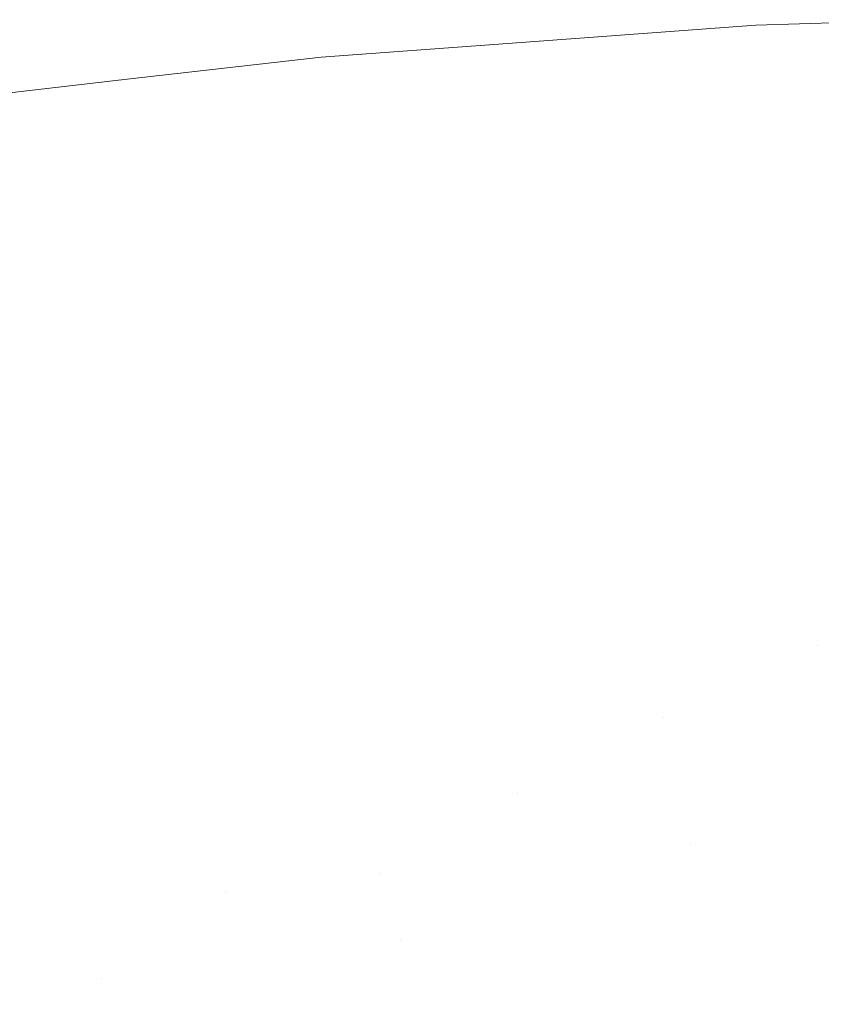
# Model space of a CAD drawing. Header units: centimetres. Extents: x -44.1 to 45.2, y 4.2 to 6.
# Tile 101 of 256: x -43.9529 to -43.932, y 5.9743 to 6. Entities that reach past the tile are written whole.
import ezdxf

# ---------------------------------------------------------------- set-up
doc = ezdxf.new("R2010")
doc.units = ezdxf.units.CM
doc.header["$LTSCALE"] = 2.54
doc.layers.add('Lucido design-1', color=7, linetype='Continuous')

# ---------------------------------------------------------------- blocks, each defined once
blk = doc.blocks.new('Gruppo-4-1')
at = {"color": 7, "linetype": 'Continuous', "lineweight": 9}
for points, invisible_edges in [([(-43.934637, 5.999579, -2276.315926), (-43.929436, 5.999822, -2276.315926), (-43.929451, 5.999968, -2276.319046), (-43.93466, 5.999725, -2276.319046)], 15), ([(-43.933738, 5.999824, -2276.32217), (-43.93466, 5.999725, -2276.319046), (-43.929451, 5.999968, -2276.319046)], 11), ([(-43.929451, 5.999968, -2276.925294), (-43.93466, 5.999725, -2276.925294), (-43.933738, 5.999824, -2276.92217)], 11), ([(-43.93466, 5.999725, -2276.925294), (-43.929451, 5.999968, -2276.925294), (-43.929436, 5.999822, -2276.928414), (-43.934637, 5.999579, -2276.928414)], 15), ([(-43.929451, 5.999968, -2276.319046), (-43.929455, 5.999961, -2276.32217), (-43.933738, 5.999824, -2276.32217)], 9), ([(-43.933738, 5.999824, -2276.92217), (-43.929455, 5.999961, -2276.92217), (-43.929451, 5.999968, -2276.925294)], 10), ([(-43.929455, 5.999961, -2276.92217), (-43.933738, 5.999824, -2276.92217), (-43.933738, 5.999824, -2276.32217), (-43.929455, 5.999961, -2276.32217)], 10), ([(-43.93466, 5.999725, -2276.319046), (-43.933738, 5.999824, -2276.32217), (-43.939852, 5.999376, -2276.32217)], 9), ([(-43.939852, 5.999376, -2276.32217), (-43.933738, 5.999824, -2276.32217), (-43.933738, 5.999824, -2276.92217), (-43.939852, 5.999376, -2276.92217)], 10), ([(-43.939852, 5.999376, -2276.92217), (-43.933738, 5.999824, -2276.92217), (-43.93466, 5.999725, -2276.925294)], 10), ([(-43.939852, 5.999376, -2276.32217), (-43.939846, 5.999385, -2276.319046), (-43.93466, 5.999725, -2276.319046)], 11), ([(-43.93466, 5.999725, -2276.925294), (-43.939846, 5.999385, -2276.925294), (-43.939852, 5.999376, -2276.92217)], 11), ([(-43.93466, 5.999725, -2276.319046), (-43.939846, 5.999385, -2276.319046), (-43.939816, 5.99924, -2276.315926), (-43.934637, 5.999579, -2276.315926)], 15), ([(-43.934637, 5.999579, -2276.928414), (-43.939816, 5.99924, -2276.928414), (-43.939846, 5.999385, -2276.925294), (-43.93466, 5.999725, -2276.925294)], 15), ([(-43.934599, 5.999337, -2276.312816), (-43.92941, 5.999579, -2276.312816), (-43.929436, 5.999822, -2276.315926), (-43.934637, 5.999579, -2276.315926)], 15), ([(-43.934637, 5.999579, -2276.928414), (-43.929436, 5.999822, -2276.928414), (-43.92941, 5.999579, -2276.931524), (-43.934599, 5.999337, -2276.931524)], 15), ([(-43.934637, 5.999579, -2276.315926), (-43.939816, 5.99924, -2276.315926), (-43.939765, 5.998999, -2276.312816), (-43.934599, 5.999337, -2276.312816)], 15), ([(-43.934599, 5.999337, -2276.931524), (-43.939765, 5.998999, -2276.931524), (-43.939816, 5.99924, -2276.928414), (-43.934637, 5.999579, -2276.928414)], 15), ([(-43.934546, 5.998999, -2276.309719), (-43.929375, 5.99924, -2276.309719), (-43.92941, 5.999579, -2276.312816), (-43.934599, 5.999337, -2276.312816)], 15), ([(-43.934599, 5.999337, -2276.931524), (-43.92941, 5.999579, -2276.931524), (-43.929375, 5.99924, -2276.934621), (-43.934546, 5.998999, -2276.934621)], 15), ([(-43.939852, 5.999376, -2276.32217), (-43.945076, 5.998993, -2276.32217), (-43.945002, 5.99895, -2276.319046)], 10), ([(-43.939852, 5.999376, -2276.92217), (-43.945076, 5.998993, -2276.92217), (-43.945076, 5.998993, -2276.32217), (-43.939852, 5.999376, -2276.32217)], 10), ([(-43.945002, 5.99895, -2276.925294), (-43.945076, 5.998993, -2276.92217), (-43.939852, 5.999376, -2276.92217)], 9), ([(-43.944964, 5.998806, -2276.315926), (-43.939816, 5.99924, -2276.315926), (-43.939846, 5.999385, -2276.319046), (-43.945002, 5.99895, -2276.319046)], 15), ([(-43.945002, 5.99895, -2276.319046), (-43.939846, 5.999385, -2276.319046), (-43.939852, 5.999376, -2276.32217)], 11), ([(-43.939852, 5.999376, -2276.92217), (-43.939846, 5.999385, -2276.925294), (-43.945002, 5.99895, -2276.925294)], 11), ([(-43.945002, 5.99895, -2276.925294), (-43.939846, 5.999385, -2276.925294), (-43.939816, 5.99924, -2276.928414), (-43.944964, 5.998806, -2276.928414)], 15), ([(-43.944901, 5.998566, -2276.312816), (-43.939765, 5.998999, -2276.312816), (-43.939816, 5.99924, -2276.315926), (-43.944964, 5.998806, -2276.315926)], 15), ([(-43.944964, 5.998806, -2276.928414), (-43.939816, 5.99924, -2276.928414), (-43.939765, 5.998999, -2276.931524), (-43.944901, 5.998566, -2276.931524)], 15), ([(-43.934599, 5.999337, -2276.312816), (-43.939765, 5.998999, -2276.312816), (-43.939694, 5.998662, -2276.309719), (-43.934546, 5.998999, -2276.309719)], 15), ([(-43.934546, 5.998999, -2276.934621), (-43.939694, 5.998662, -2276.934621), (-43.939765, 5.998999, -2276.931524), (-43.934599, 5.999337, -2276.931524)], 15), ([(-43.934478, 5.998566, -2276.30664), (-43.929329, 5.998806, -2276.30664), (-43.929375, 5.99924, -2276.309719), (-43.934546, 5.998999, -2276.309719)], 15), ([(-43.934546, 5.998999, -2276.934621), (-43.929375, 5.99924, -2276.934621), (-43.929329, 5.998806, -2276.9377), (-43.934478, 5.998566, -2276.9377)], 15), ([(-43.945076, 5.998993, -2276.32217), (-43.950129, 5.998413, -2276.32217), (-43.95012, 5.998422, -2276.319046)], 10), ([(-43.950129, 5.998413, -2276.32217), (-43.945076, 5.998993, -2276.32217), (-43.945076, 5.998993, -2276.92217), (-43.950129, 5.998413, -2276.92217)], 10), ([(-43.95012, 5.998422, -2276.925294), (-43.950129, 5.998413, -2276.92217), (-43.945076, 5.998993, -2276.92217)], 9), ([(-43.95012, 5.998422, -2276.319046), (-43.945002, 5.99895, -2276.319046), (-43.945076, 5.998993, -2276.32217)], 11), ([(-43.945076, 5.998993, -2276.92217), (-43.945002, 5.99895, -2276.925294), (-43.95012, 5.998422, -2276.925294)], 11), ([(-43.945002, 5.99895, -2276.319046), (-43.95012, 5.998422, -2276.319046), (-43.950075, 5.998278, -2276.315926), (-43.944964, 5.998806, -2276.315926)], 15), ([(-43.944964, 5.998806, -2276.928414), (-43.950075, 5.998278, -2276.928414), (-43.95012, 5.998422, -2276.925294), (-43.945002, 5.99895, -2276.925294)], 15), ([(-43.944812, 5.99823, -2276.309719), (-43.939694, 5.998662, -2276.309719), (-43.939765, 5.998999, -2276.312816), (-43.944901, 5.998566, -2276.312816)], 15), ([(-43.944901, 5.998566, -2276.931524), (-43.939765, 5.998999, -2276.931524), (-43.939694, 5.998662, -2276.934621), (-43.944812, 5.99823, -2276.934621)], 15), ([(-43.934546, 5.998999, -2276.309719), (-43.939694, 5.998662, -2276.309719), (-43.939603, 5.99823, -2276.30664), (-43.934478, 5.998566, -2276.30664)], 15), ([(-43.934478, 5.998566, -2276.9377), (-43.939603, 5.99823, -2276.9377), (-43.939694, 5.998662, -2276.934621), (-43.934546, 5.998999, -2276.934621)], 15), ([(-43.944964, 5.998806, -2276.315926), (-43.950075, 5.998278, -2276.315926), (-43.949999, 5.998039, -2276.312816), (-43.944901, 5.998566, -2276.312816)], 15), ([(-43.944901, 5.998566, -2276.931524), (-43.949999, 5.998039, -2276.931524), (-43.950075, 5.998278, -2276.928414), (-43.944964, 5.998806, -2276.928414)], 15), ([(-43.944699, 5.9978, -2276.30664), (-43.939603, 5.99823, -2276.30664), (-43.939694, 5.998662, -2276.309719), (-43.944812, 5.99823, -2276.309719)], 15), ([(-43.944812, 5.99823, -2276.934621), (-43.939694, 5.998662, -2276.934621), (-43.939603, 5.99823, -2276.9377), (-43.944699, 5.9978, -2276.9377)], 15), ([(-43.934395, 5.998039, -2276.303583), (-43.929274, 5.998278, -2276.303583), (-43.929329, 5.998806, -2276.30664), (-43.934478, 5.998566, -2276.30664)], 15), ([(-43.934478, 5.998566, -2276.9377), (-43.929329, 5.998806, -2276.9377), (-43.929274, 5.998278, -2276.940757), (-43.934395, 5.998039, -2276.940757)], 15), ([(-43.950129, 5.998413, -2276.32217), (-43.956107, 5.997728, -2276.32217), (-43.955194, 5.9978, -2276.319046)], 10), ([(-43.950129, 5.998413, -2276.92217), (-43.956107, 5.997728, -2276.92217), (-43.956107, 5.997728, -2276.32217), (-43.950129, 5.998413, -2276.32217)], 10), ([(-43.955194, 5.9978, -2276.925294), (-43.956107, 5.997728, -2276.92217), (-43.950129, 5.998413, -2276.92217)], 9), ([(-43.955141, 5.997657, -2276.315926), (-43.950075, 5.998278, -2276.315926), (-43.95012, 5.998422, -2276.319046), (-43.955194, 5.9978, -2276.319046)], 15), ([(-43.955194, 5.9978, -2276.319046), (-43.95012, 5.998422, -2276.319046), (-43.950129, 5.998413, -2276.32217)], 11), ([(-43.950129, 5.998413, -2276.92217), (-43.95012, 5.998422, -2276.925294), (-43.955194, 5.9978, -2276.925294)], 11), ([(-43.955194, 5.9978, -2276.925294), (-43.95012, 5.998422, -2276.925294), (-43.950075, 5.998278, -2276.928414), (-43.955141, 5.997657, -2276.928414)], 15), ([(-43.944901, 5.998566, -2276.312816), (-43.949999, 5.998039, -2276.312816), (-43.949893, 5.997705, -2276.309719), (-43.944812, 5.99823, -2276.309719)], 15), ([(-43.944812, 5.99823, -2276.934621), (-43.949893, 5.997705, -2276.934621), (-43.949999, 5.998039, -2276.931524), (-43.944901, 5.998566, -2276.931524)], 15), ([(-43.934478, 5.998566, -2276.30664), (-43.939603, 5.99823, -2276.30664), (-43.939493, 5.997705, -2276.303583), (-43.934395, 5.998039, -2276.303583)], 15), ([(-43.934395, 5.998039, -2276.940757), (-43.939493, 5.997705, -2276.940757), (-43.939603, 5.99823, -2276.9377), (-43.934478, 5.998566, -2276.9377)], 15), ([(-43.955053, 5.99742, -2276.312816), (-43.949999, 5.998039, -2276.312816), (-43.950075, 5.998278, -2276.315926), (-43.955141, 5.997657, -2276.315926)], 15), ([(-43.955141, 5.997657, -2276.928414), (-43.950075, 5.998278, -2276.928414), (-43.949999, 5.998039, -2276.931524), (-43.955053, 5.99742, -2276.931524)], 15), ([(-43.944812, 5.99823, -2276.309719), (-43.949893, 5.997705, -2276.309719), (-43.949758, 5.997277, -2276.30664), (-43.944699, 5.9978, -2276.30664)], 15), ([(-43.944699, 5.9978, -2276.9377), (-43.949758, 5.997277, -2276.9377), (-43.949893, 5.997705, -2276.934621), (-43.944812, 5.99823, -2276.934621)], 15), ([(-43.944561, 5.997277, -2276.303583), (-43.939493, 5.997705, -2276.303583), (-43.939603, 5.99823, -2276.30664), (-43.944699, 5.9978, -2276.30664)], 15), ([(-43.944699, 5.9978, -2276.9377), (-43.939603, 5.99823, -2276.9377), (-43.939493, 5.997705, -2276.940757), (-43.944561, 5.997277, -2276.940757)], 15), ([(-43.934297, 5.99742, -2276.300554), (-43.929209, 5.997657, -2276.300554), (-43.929274, 5.998278, -2276.303583), (-43.934395, 5.998039, -2276.303583)], 15), ([(-43.934395, 5.998039, -2276.940757), (-43.929274, 5.998278, -2276.940757), (-43.929209, 5.997657, -2276.943786), (-43.934297, 5.99742, -2276.943786)], 15), ([(-43.95493, 5.997088, -2276.309719), (-43.949893, 5.997705, -2276.309719), (-43.949999, 5.998039, -2276.312816), (-43.955053, 5.99742, -2276.312816)], 15), ([(-43.955053, 5.99742, -2276.931524), (-43.949999, 5.998039, -2276.931524), (-43.949893, 5.997705, -2276.934621), (-43.95493, 5.997088, -2276.934621)], 15), ([(-43.934395, 5.998039, -2276.303583), (-43.939493, 5.997705, -2276.303583), (-43.939363, 5.997088, -2276.300554), (-43.934297, 5.99742, -2276.300554)], 15), ([(-43.934297, 5.99742, -2276.943786), (-43.939363, 5.997088, -2276.943786), (-43.939493, 5.997705, -2276.940757), (-43.934395, 5.998039, -2276.940757)], 15), ([(-43.954772, 5.996663, -2276.30664), (-43.949758, 5.997277, -2276.30664), (-43.949893, 5.997705, -2276.309719), (-43.95493, 5.997088, -2276.309719)], 15), ([(-43.95493, 5.997088, -2276.934621), (-43.949893, 5.997705, -2276.934621), (-43.949758, 5.997277, -2276.9377), (-43.954772, 5.996663, -2276.9377)], 15), ([(-43.944699, 5.9978, -2276.30664), (-43.949758, 5.997277, -2276.30664), (-43.949593, 5.996757, -2276.303583), (-43.944561, 5.997277, -2276.303583)], 15), ([(-43.944561, 5.997277, -2276.940757), (-43.949593, 5.996757, -2276.940757), (-43.949758, 5.997277, -2276.9377), (-43.944699, 5.9978, -2276.9377)], 15), ([(-43.9444, 5.996663, -2276.300554), (-43.939363, 5.997088, -2276.300554), (-43.939493, 5.997705, -2276.303583), (-43.944561, 5.997277, -2276.303583)], 15), ([(-43.944561, 5.997277, -2276.940757), (-43.939493, 5.997705, -2276.940757), (-43.939363, 5.997088, -2276.943786), (-43.9444, 5.996663, -2276.943786)], 15), ([(-43.934186, 5.99671, -2276.297555), (-43.929134, 5.996946, -2276.297555), (-43.929209, 5.997657, -2276.300554), (-43.934297, 5.99742, -2276.300554)], 15), ([(-43.934297, 5.99742, -2276.943786), (-43.929209, 5.997657, -2276.943786), (-43.929134, 5.996946, -2276.946785), (-43.934186, 5.99671, -2276.946785)], 15), ([(-43.934297, 5.99742, -2276.300554), (-43.939363, 5.997088, -2276.300554), (-43.939215, 5.996381, -2276.297555), (-43.934186, 5.99671, -2276.297555)], 15), ([(-43.934186, 5.99671, -2276.946785), (-43.939215, 5.996381, -2276.946785), (-43.939363, 5.997088, -2276.943786), (-43.934297, 5.99742, -2276.943786)], 15), ([(-43.954581, 5.996146, -2276.303583), (-43.949593, 5.996757, -2276.303583), (-43.949758, 5.997277, -2276.30664), (-43.954772, 5.996663, -2276.30664)], 15), ([(-43.954772, 5.996663, -2276.9377), (-43.949758, 5.997277, -2276.9377), (-43.949593, 5.996757, -2276.940757), (-43.954581, 5.996146, -2276.940757)], 15), ([(-43.944561, 5.997277, -2276.303583), (-43.949593, 5.996757, -2276.303583), (-43.949399, 5.996146, -2276.300554), (-43.9444, 5.996663, -2276.300554)], 15), ([(-43.9444, 5.996663, -2276.943786), (-43.949399, 5.996146, -2276.943786), (-43.949593, 5.996757, -2276.940757), (-43.944561, 5.997277, -2276.940757)], 15), ([(-43.944214, 5.995959, -2276.297555), (-43.939215, 5.996381, -2276.297555), (-43.939363, 5.997088, -2276.300554), (-43.9444, 5.996663, -2276.300554)], 15), ([(-43.9444, 5.996663, -2276.943786), (-43.939363, 5.997088, -2276.943786), (-43.939215, 5.996381, -2276.946785), (-43.944214, 5.995959, -2276.946785)], 15), ([(-43.93406, 5.995912, -2276.29459), (-43.929051, 5.996146, -2276.29459), (-43.929134, 5.996946, -2276.297555), (-43.934186, 5.99671, -2276.297555)], 15), ([(-43.934186, 5.99671, -2276.946785), (-43.929134, 5.996946, -2276.946785), (-43.929051, 5.996146, -2276.94975), (-43.93406, 5.995912, -2276.94975)], 15), ([(-43.954356, 5.995539, -2276.300554), (-43.949399, 5.996146, -2276.300554), (-43.949593, 5.996757, -2276.303583), (-43.954581, 5.996146, -2276.303583)], 15), ([(-43.954581, 5.996146, -2276.940757), (-43.949593, 5.996757, -2276.940757), (-43.949399, 5.996146, -2276.943786), (-43.954356, 5.995539, -2276.943786)], 15), ([(-43.9444, 5.996663, -2276.300554), (-43.949399, 5.996146, -2276.300554), (-43.949177, 5.995446, -2276.297555), (-43.944214, 5.995959, -2276.297555)], 15), ([(-43.944214, 5.995959, -2276.946785), (-43.949177, 5.995446, -2276.946785), (-43.949399, 5.996146, -2276.943786), (-43.9444, 5.996663, -2276.943786)], 15), ([(-43.934186, 5.99671, -2276.297555), (-43.939215, 5.996381, -2276.297555), (-43.939047, 5.995586, -2276.29459), (-43.93406, 5.995912, -2276.29459)], 15), ([(-43.93406, 5.995912, -2276.94975), (-43.939047, 5.995586, -2276.94975), (-43.939215, 5.996381, -2276.946785), (-43.934186, 5.99671, -2276.946785)], 15), ([(-43.944006, 5.995167, -2276.29459), (-43.939047, 5.995586, -2276.29459), (-43.939215, 5.996381, -2276.297555), (-43.944214, 5.995959, -2276.297555)], 15), ([(-43.944214, 5.995959, -2276.946785), (-43.939215, 5.996381, -2276.946785), (-43.939047, 5.995586, -2276.94975), (-43.944006, 5.995167, -2276.94975)], 15), ([(-43.954097, 5.994844, -2276.297555), (-43.949177, 5.995446, -2276.297555), (-43.949399, 5.996146, -2276.300554), (-43.954356, 5.995539, -2276.300554)], 15), ([(-43.954356, 5.995539, -2276.943786), (-43.949399, 5.996146, -2276.943786), (-43.949177, 5.995446, -2276.946785), (-43.954097, 5.994844, -2276.946785)], 15), ([(-43.933921, 5.995028, -2276.291665), (-43.928958, 5.99526, -2276.291665), (-43.929051, 5.996146, -2276.29459), (-43.93406, 5.995912, -2276.29459)], 15), ([(-43.93406, 5.995912, -2276.94975), (-43.929051, 5.996146, -2276.94975), (-43.928958, 5.99526, -2276.952675), (-43.933921, 5.995028, -2276.952675)], 15), ([(-43.944214, 5.995959, -2276.297555), (-43.949177, 5.995446, -2276.297555), (-43.948928, 5.994659, -2276.29459), (-43.944006, 5.995167, -2276.29459)], 15), ([(-43.944006, 5.995167, -2276.94975), (-43.948928, 5.994659, -2276.94975), (-43.949177, 5.995446, -2276.946785), (-43.944214, 5.995959, -2276.946785)], 15), ([(-43.93406, 5.995912, -2276.29459), (-43.939047, 5.995586, -2276.29459), (-43.938862, 5.994704, -2276.291665), (-43.933921, 5.995028, -2276.291665)], 15), ([(-43.933921, 5.995028, -2276.952675), (-43.938862, 5.994704, -2276.952675), (-43.939047, 5.995586, -2276.94975), (-43.93406, 5.995912, -2276.94975)], 15), ([(-43.943775, 5.99429, -2276.291665), (-43.938862, 5.994704, -2276.291665), (-43.939047, 5.995586, -2276.29459), (-43.944006, 5.995167, -2276.29459)], 15), ([(-43.944006, 5.995167, -2276.94975), (-43.939047, 5.995586, -2276.94975), (-43.938862, 5.994704, -2276.952675), (-43.943775, 5.99429, -2276.952675)], 15), ([(-43.953807, 5.994061, -2276.29459), (-43.948928, 5.994659, -2276.29459), (-43.949177, 5.995446, -2276.297555), (-43.954097, 5.994844, -2276.297555)], 15), ([(-43.954097, 5.994844, -2276.946785), (-43.949177, 5.995446, -2276.946785), (-43.948928, 5.994659, -2276.94975), (-43.953807, 5.994061, -2276.94975)], 15), ([(-43.944006, 5.995167, -2276.29459), (-43.948928, 5.994659, -2276.29459), (-43.948651, 5.993786, -2276.291665), (-43.943775, 5.99429, -2276.291665)], 15), ([(-43.943775, 5.99429, -2276.952675), (-43.948651, 5.993786, -2276.952675), (-43.948928, 5.994659, -2276.94975), (-43.944006, 5.995167, -2276.94975)], 15), ([(-43.933768, 5.99406, -2276.288781), (-43.928856, 5.994289, -2276.288781), (-43.928958, 5.99526, -2276.291665), (-43.933921, 5.995028, -2276.291665)], 15), ([(-43.933921, 5.995028, -2276.952675), (-43.928958, 5.99526, -2276.952675), (-43.928856, 5.994289, -2276.955559), (-43.933768, 5.99406, -2276.955559)], 15), ([(-43.933921, 5.995028, -2276.291665), (-43.938862, 5.994704, -2276.291665), (-43.938659, 5.99374, -2276.288781), (-43.933768, 5.99406, -2276.288781)], 15), ([(-43.933768, 5.99406, -2276.955559), (-43.938659, 5.99374, -2276.955559), (-43.938862, 5.994704, -2276.952675), (-43.933921, 5.995028, -2276.952675)], 15), ([(-43.953486, 5.993194, -2276.291665), (-43.948651, 5.993786, -2276.291665), (-43.948928, 5.994659, -2276.29459), (-43.953807, 5.994061, -2276.29459)], 15), ([(-43.953807, 5.994061, -2276.94975), (-43.948928, 5.994659, -2276.94975), (-43.948651, 5.993786, -2276.952675), (-43.953486, 5.993194, -2276.952675)], 15), ([(-43.943522, 5.99333, -2276.288781), (-43.938659, 5.99374, -2276.288781), (-43.938862, 5.994704, -2276.291665), (-43.943775, 5.99429, -2276.291665)], 15), ([(-43.943775, 5.99429, -2276.952675), (-43.938862, 5.994704, -2276.952675), (-43.938659, 5.99374, -2276.955559), (-43.943522, 5.99333, -2276.955559)], 15), ([(-43.943775, 5.99429, -2276.291665), (-43.948651, 5.993786, -2276.291665), (-43.948349, 5.992831, -2276.288781), (-43.943522, 5.99333, -2276.288781)], 15), ([(-43.943522, 5.99333, -2276.955559), (-43.948349, 5.992831, -2276.955559), (-43.948651, 5.993786, -2276.952675), (-43.943775, 5.99429, -2276.952675)], 15), ([(-43.933603, 5.993011, -2276.285944), (-43.928746, 5.993238, -2276.285944), (-43.928856, 5.994289, -2276.288781), (-43.933768, 5.99406, -2276.288781)], 15), ([(-43.933768, 5.99406, -2276.955559), (-43.928856, 5.994289, -2276.955559), (-43.928746, 5.993238, -2276.958396), (-43.933603, 5.993011, -2276.958396)], 15), ([(-43.933768, 5.99406, -2276.288781), (-43.938659, 5.99374, -2276.288781), (-43.938439, 5.992694, -2276.285944), (-43.933603, 5.993011, -2276.285944)], 15), ([(-43.933603, 5.993011, -2276.958396), (-43.938439, 5.992694, -2276.958396), (-43.938659, 5.99374, -2276.955559), (-43.933768, 5.99406, -2276.955559)], 15), ([(-43.953133, 5.992245, -2276.288781), (-43.948349, 5.992831, -2276.288781), (-43.948651, 5.993786, -2276.291665), (-43.953486, 5.993194, -2276.291665)], 15), ([(-43.953486, 5.993194, -2276.952675), (-43.948651, 5.993786, -2276.952675), (-43.948349, 5.992831, -2276.955559), (-43.953133, 5.992245, -2276.955559)], 15), ([(-43.943247, 5.992289, -2276.285944), (-43.938439, 5.992694, -2276.285944), (-43.938659, 5.99374, -2276.288781), (-43.943522, 5.99333, -2276.288781)], 15), ([(-43.943522, 5.99333, -2276.955559), (-43.938659, 5.99374, -2276.955559), (-43.938439, 5.992694, -2276.958396), (-43.943247, 5.992289, -2276.958396)], 15), ([(-43.943522, 5.99333, -2276.288781), (-43.948349, 5.992831, -2276.288781), (-43.94802, 5.991795, -2276.285944), (-43.943247, 5.992289, -2276.285944)], 15), ([(-43.943247, 5.992289, -2276.958396), (-43.94802, 5.991795, -2276.958396), (-43.948349, 5.992831, -2276.955559), (-43.943522, 5.99333, -2276.955559)], 15), ([(-43.933603, 5.993011, -2276.285944), (-43.938439, 5.992694, -2276.285944), (-43.938203, 5.99157, -2276.283155), (-43.933426, 5.991883, -2276.283155)], 15), ([(-43.933426, 5.991883, -2276.961185), (-43.938203, 5.99157, -2276.961185), (-43.938439, 5.992694, -2276.958396), (-43.933603, 5.993011, -2276.958396)], 15), ([(-43.933426, 5.991883, -2276.283155), (-43.928627, 5.992107, -2276.283155), (-43.928746, 5.993238, -2276.285944), (-43.933603, 5.993011, -2276.285944)], 15), ([(-43.933603, 5.993011, -2276.958396), (-43.928746, 5.993238, -2276.958396), (-43.928627, 5.992107, -2276.961185), (-43.933426, 5.991883, -2276.961185)], 15), ([(-43.952752, 5.991216, -2276.285944), (-43.94802, 5.991795, -2276.285944), (-43.948349, 5.992831, -2276.288781), (-43.953133, 5.992245, -2276.288781)], 15), ([(-43.953133, 5.992245, -2276.955559), (-43.948349, 5.992831, -2276.955559), (-43.94802, 5.991795, -2276.958396), (-43.952752, 5.991216, -2276.958396)], 15), ([(-43.942953, 5.99117, -2276.283155), (-43.938203, 5.99157, -2276.283155), (-43.938439, 5.992694, -2276.285944), (-43.943247, 5.992289, -2276.285944)], 15), ([(-43.943247, 5.992289, -2276.958396), (-43.938439, 5.992694, -2276.958396), (-43.938203, 5.99157, -2276.961185), (-43.942953, 5.99117, -2276.961185)], 15), ([(-43.953133, 5.992245, -2276.288781), (-43.95787, 5.991573, -2276.288781), (-43.957435, 5.990552, -2276.285944), (-43.952752, 5.991216, -2276.285944)], 15), ([(-43.952752, 5.991216, -2276.958396), (-43.957435, 5.990552, -2276.958396), (-43.95787, 5.991573, -2276.955559), (-43.953133, 5.992245, -2276.955559)], 15), ([(-43.943247, 5.992289, -2276.285944), (-43.94802, 5.991795, -2276.285944), (-43.947668, 5.990683, -2276.283155), (-43.942953, 5.99117, -2276.283155)], 15), ([(-43.942953, 5.99117, -2276.961185), (-43.947668, 5.990683, -2276.961185), (-43.94802, 5.991795, -2276.958396), (-43.943247, 5.992289, -2276.958396)], 15), ([(-43.933236, 5.99068, -2276.280418), (-43.928501, 5.990901, -2276.280418), (-43.928627, 5.992107, -2276.283155), (-43.933426, 5.991883, -2276.283155)], 15), ([(-43.933426, 5.991883, -2276.961185), (-43.928627, 5.992107, -2276.961185), (-43.928501, 5.990901, -2276.963922), (-43.933236, 5.99068, -2276.963922)], 15), ([(-43.952342, 5.99011, -2276.283155), (-43.947668, 5.990683, -2276.283155), (-43.94802, 5.991795, -2276.285944), (-43.952752, 5.991216, -2276.285944)], 15), ([(-43.952752, 5.991216, -2276.958396), (-43.94802, 5.991795, -2276.958396), (-43.947668, 5.990683, -2276.961185), (-43.952342, 5.99011, -2276.961185)], 15), ([(-43.933426, 5.991883, -2276.283155), (-43.938203, 5.99157, -2276.283155), (-43.937951, 5.990372, -2276.280418), (-43.933236, 5.99068, -2276.280418)], 15), ([(-43.933236, 5.99068, -2276.963922), (-43.937951, 5.990372, -2276.963922), (-43.938203, 5.99157, -2276.961185), (-43.933426, 5.991883, -2276.961185)], 15), ([(-43.942638, 5.989976, -2276.280418), (-43.937951, 5.990372, -2276.280418), (-43.938203, 5.99157, -2276.283155), (-43.942953, 5.99117, -2276.283155)], 15), ([(-43.942953, 5.99117, -2276.961185), (-43.938203, 5.99157, -2276.961185), (-43.937951, 5.990372, -2276.963922), (-43.942638, 5.989976, -2276.963922)], 15), ([(-43.952752, 5.991216, -2276.285944), (-43.957435, 5.990552, -2276.285944), (-43.956968, 5.989454, -2276.283155), (-43.952342, 5.99011, -2276.283155)], 15), ([(-43.952342, 5.99011, -2276.961185), (-43.956968, 5.989454, -2276.961185), (-43.957435, 5.990552, -2276.958396), (-43.952752, 5.991216, -2276.958396)], 15), ([(-43.942953, 5.99117, -2276.283155), (-43.947668, 5.990683, -2276.283155), (-43.947292, 5.989495, -2276.280418), (-43.942638, 5.989976, -2276.280418)], 15), ([(-43.942638, 5.989976, -2276.963922), (-43.947292, 5.989495, -2276.963922), (-43.947668, 5.990683, -2276.961185), (-43.942953, 5.99117, -2276.961185)], 15), ([(-43.933036, 5.989405, -2276.277736), (-43.928367, 5.989623, -2276.277736), (-43.928501, 5.990901, -2276.280418), (-43.933236, 5.99068, -2276.280418)], 15), ([(-43.933236, 5.99068, -2276.963922), (-43.928501, 5.990901, -2276.963922), (-43.928367, 5.989623, -2276.966604), (-43.933036, 5.989405, -2276.966604)], 15), ([(-43.951904, 5.98893, -2276.280418), (-43.947292, 5.989495, -2276.280418), (-43.947668, 5.990683, -2276.283155), (-43.952342, 5.99011, -2276.283155)], 15), ([(-43.952342, 5.99011, -2276.961185), (-43.947668, 5.990683, -2276.961185), (-43.947292, 5.989495, -2276.963922), (-43.951904, 5.98893, -2276.963922)], 15), ([(-43.933236, 5.99068, -2276.280418), (-43.937951, 5.990372, -2276.280418), (-43.937684, 5.989101, -2276.277736), (-43.933036, 5.989405, -2276.277736)], 15), ([(-43.933036, 5.989405, -2276.966604), (-43.937684, 5.989101, -2276.966604), (-43.937951, 5.990372, -2276.963922), (-43.933236, 5.99068, -2276.963922)], 15), ([(-43.942305, 5.988711, -2276.277736), (-43.937684, 5.989101, -2276.277736), (-43.937951, 5.990372, -2276.280418), (-43.942638, 5.989976, -2276.280418)], 15), ([(-43.942638, 5.989976, -2276.963922), (-43.937951, 5.990372, -2276.963922), (-43.937684, 5.989101, -2276.966604), (-43.942305, 5.988711, -2276.966604)], 15), ([(-43.952342, 5.99011, -2276.283155), (-43.956968, 5.989454, -2276.283155), (-43.95647, 5.988283, -2276.280418), (-43.951904, 5.98893, -2276.280418)], 15), ([(-43.951904, 5.98893, -2276.963922), (-43.95647, 5.988283, -2276.963922), (-43.956968, 5.989454, -2276.961185), (-43.952342, 5.99011, -2276.961185)], 15), ([(-43.942638, 5.989976, -2276.280418), (-43.947292, 5.989495, -2276.280418), (-43.946893, 5.988237, -2276.277736), (-43.942305, 5.988711, -2276.277736)], 15), ([(-43.942305, 5.988711, -2276.966604), (-43.946893, 5.988237, -2276.966604), (-43.947292, 5.989495, -2276.963922), (-43.942638, 5.989976, -2276.963922)], 15), ([(-43.95144, 5.98768, -2276.277736), (-43.946893, 5.988237, -2276.277736), (-43.947292, 5.989495, -2276.280418), (-43.951904, 5.98893, -2276.280418)], 15), ([(-43.951904, 5.98893, -2276.963922), (-43.947292, 5.989495, -2276.963922), (-43.946893, 5.988237, -2276.966604), (-43.95144, 5.98768, -2276.966604)], 15), ([(-43.932824, 5.98806, -2276.275111), (-43.928226, 5.988275, -2276.275111), (-43.928367, 5.989623, -2276.277736), (-43.933036, 5.989405, -2276.277736)], 15), ([(-43.933036, 5.989405, -2276.966604), (-43.928367, 5.989623, -2276.966604), (-43.928226, 5.988275, -2276.969229), (-43.932824, 5.98806, -2276.969229)], 15), ([(-43.933036, 5.989405, -2276.277736), (-43.937684, 5.989101, -2276.277736), (-43.937402, 5.987761, -2276.275111), (-43.932824, 5.98806, -2276.275111)], 15), ([(-43.932824, 5.98806, -2276.969229), (-43.937402, 5.987761, -2276.969229), (-43.937684, 5.989101, -2276.966604), (-43.933036, 5.989405, -2276.966604)], 15), ([(-43.951904, 5.98893, -2276.280418), (-43.95647, 5.988283, -2276.280418), (-43.955941, 5.987041, -2276.277736), (-43.95144, 5.98768, -2276.277736)], 15), ([(-43.95144, 5.98768, -2276.966604), (-43.955941, 5.987041, -2276.966604), (-43.95647, 5.988283, -2276.963922), (-43.951904, 5.98893, -2276.963922)], 15), ([(-43.941954, 5.987377, -2276.275111), (-43.937402, 5.987761, -2276.275111), (-43.937684, 5.989101, -2276.277736), (-43.942305, 5.988711, -2276.277736)], 15), ([(-43.942305, 5.988711, -2276.966604), (-43.937684, 5.989101, -2276.966604), (-43.937402, 5.987761, -2276.969229), (-43.941954, 5.987377, -2276.969229)], 15), ([(-43.942305, 5.988711, -2276.277736), (-43.946893, 5.988237, -2276.277736), (-43.946472, 5.98691, -2276.275111), (-43.941954, 5.987377, -2276.275111)], 15), ([(-43.941954, 5.987377, -2276.969229), (-43.946472, 5.98691, -2276.969229), (-43.946893, 5.988237, -2276.966604), (-43.942305, 5.988711, -2276.966604)], 15), ([(-43.950951, 5.986361, -2276.275111), (-43.946472, 5.98691, -2276.275111), (-43.946893, 5.988237, -2276.277736), (-43.95144, 5.98768, -2276.277736)], 15), ([(-43.95144, 5.98768, -2276.966604), (-43.946893, 5.988237, -2276.966604), (-43.946472, 5.98691, -2276.969229), (-43.950951, 5.986361, -2276.969229)], 15), ([(-43.932602, 5.98665, -2276.272546), (-43.928077, 5.986861, -2276.272546), (-43.928226, 5.988275, -2276.275111), (-43.932824, 5.98806, -2276.275111)], 15), ([(-43.932824, 5.98806, -2276.969229), (-43.928226, 5.988275, -2276.969229), (-43.928077, 5.986861, -2276.971794), (-43.932602, 5.98665, -2276.971794)], 15), ([(-43.932824, 5.98806, -2276.275111), (-43.937402, 5.987761, -2276.275111), (-43.937107, 5.986355, -2276.272546), (-43.932602, 5.98665, -2276.272546)], 15), ([(-43.932602, 5.98665, -2276.971794), (-43.937107, 5.986355, -2276.971794), (-43.937402, 5.987761, -2276.969229), (-43.932824, 5.98806, -2276.969229)], 15), ([(-43.95144, 5.98768, -2276.277736), (-43.955941, 5.987041, -2276.277736), (-43.955384, 5.985732, -2276.275111), (-43.950951, 5.986361, -2276.275111)], 15), ([(-43.950951, 5.986361, -2276.969229), (-43.955384, 5.985732, -2276.969229), (-43.955941, 5.987041, -2276.966604), (-43.95144, 5.98768, -2276.966604)], 15), ([(-43.941585, 5.985977, -2276.272546), (-43.937107, 5.986355, -2276.272546), (-43.937402, 5.987761, -2276.275111), (-43.941954, 5.987377, -2276.275111)], 15), ([(-43.941954, 5.987377, -2276.969229), (-43.937402, 5.987761, -2276.969229), (-43.937107, 5.986355, -2276.971794), (-43.941585, 5.985977, -2276.971794)], 15), ([(-43.941954, 5.987377, -2276.275111), (-43.946472, 5.98691, -2276.275111), (-43.946031, 5.985518, -2276.272546), (-43.941585, 5.985977, -2276.272546)], 15), ([(-43.941585, 5.985977, -2276.971794), (-43.946031, 5.985518, -2276.971794), (-43.946472, 5.98691, -2276.969229), (-43.941954, 5.987377, -2276.969229)], 15), ([(-43.950438, 5.984978, -2276.272546), (-43.946031, 5.985518, -2276.272546), (-43.946472, 5.98691, -2276.275111), (-43.950951, 5.986361, -2276.275111)], 15), ([(-43.950951, 5.986361, -2276.969229), (-43.946472, 5.98691, -2276.969229), (-43.946031, 5.985518, -2276.971794), (-43.950438, 5.984978, -2276.971794)], 15), ([(-43.93237, 5.985177, -2276.270043), (-43.927923, 5.985385, -2276.270043), (-43.928077, 5.986861, -2276.272546), (-43.932602, 5.98665, -2276.272546)], 15), ([(-43.932602, 5.98665, -2276.971794), (-43.928077, 5.986861, -2276.971794), (-43.927923, 5.985385, -2276.974297), (-43.93237, 5.985177, -2276.974297)], 15), ([(-43.932602, 5.98665, -2276.272546), (-43.937107, 5.986355, -2276.272546), (-43.936798, 5.984887, -2276.270043), (-43.93237, 5.985177, -2276.270043)], 15), ([(-43.93237, 5.985177, -2276.974297), (-43.936798, 5.984887, -2276.974297), (-43.937107, 5.986355, -2276.971794), (-43.932602, 5.98665, -2276.971794)], 15), ([(-43.950951, 5.986361, -2276.275111), (-43.955384, 5.985732, -2276.275111), (-43.9548, 5.984359, -2276.272546), (-43.950438, 5.984978, -2276.272546)], 15), ([(-43.950438, 5.984978, -2276.971794), (-43.9548, 5.984359, -2276.971794), (-43.955384, 5.985732, -2276.969229), (-43.950951, 5.986361, -2276.969229)], 15), ([(-43.9412, 5.984516, -2276.270043), (-43.936798, 5.984887, -2276.270043), (-43.937107, 5.986355, -2276.272546), (-43.941585, 5.985977, -2276.272546)], 15), ([(-43.941585, 5.985977, -2276.971794), (-43.937107, 5.986355, -2276.971794), (-43.936798, 5.984887, -2276.974297), (-43.9412, 5.984516, -2276.974297)], 15), ([(-43.941585, 5.985977, -2276.272546), (-43.946031, 5.985518, -2276.272546), (-43.94557, 5.984064, -2276.270043), (-43.9412, 5.984516, -2276.270043)], 15), ([(-43.9412, 5.984516, -2276.974297), (-43.94557, 5.984064, -2276.974297), (-43.946031, 5.985518, -2276.971794), (-43.941585, 5.985977, -2276.971794)], 15), ([(-43.949902, 5.983534, -2276.270043), (-43.94557, 5.984064, -2276.270043), (-43.946031, 5.985518, -2276.272546), (-43.950438, 5.984978, -2276.272546)], 15), ([(-43.950438, 5.984978, -2276.971794), (-43.946031, 5.985518, -2276.971794), (-43.94557, 5.984064, -2276.974297), (-43.949902, 5.983534, -2276.974297)], 15), ([(-43.932129, 5.983645, -2276.267604), (-43.927762, 5.983849, -2276.267604), (-43.927923, 5.985385, -2276.270043), (-43.93237, 5.985177, -2276.270043)], 15), ([(-43.93237, 5.985177, -2276.974297), (-43.927923, 5.985385, -2276.974297), (-43.927762, 5.983849, -2276.976736), (-43.932129, 5.983645, -2276.976736)], 15), ([(-43.93237, 5.985177, -2276.270043), (-43.936798, 5.984887, -2276.270043), (-43.936477, 5.983361, -2276.267604), (-43.932129, 5.983645, -2276.267604)], 15), ([(-43.932129, 5.983645, -2276.976736), (-43.936477, 5.983361, -2276.976736), (-43.936798, 5.984887, -2276.974297), (-43.93237, 5.985177, -2276.974297)], 15), ([(-43.950438, 5.984978, -2276.272546), (-43.9548, 5.984359, -2276.272546), (-43.95419, 5.982926, -2276.270043), (-43.949902, 5.983534, -2276.270043)], 15), ([(-43.949902, 5.983534, -2276.974297), (-43.95419, 5.982926, -2276.974297), (-43.9548, 5.984359, -2276.971794), (-43.950438, 5.984978, -2276.971794)], 15), ([(-43.9408, 5.982996, -2276.267604), (-43.936477, 5.983361, -2276.267604), (-43.936798, 5.984887, -2276.270043), (-43.9412, 5.984516, -2276.270043)], 15), ([(-43.9412, 5.984516, -2276.974297), (-43.936798, 5.984887, -2276.974297), (-43.936477, 5.983361, -2276.976736), (-43.9408, 5.982996, -2276.976736)], 15), ([(-43.9412, 5.984516, -2276.270043), (-43.94557, 5.984064, -2276.270043), (-43.945091, 5.982553, -2276.267604), (-43.9408, 5.982996, -2276.267604)], 15), ([(-43.9408, 5.982996, -2276.976736), (-43.945091, 5.982553, -2276.976736), (-43.94557, 5.984064, -2276.974297), (-43.9412, 5.984516, -2276.974297)], 15), ([(-43.949345, 5.982031, -2276.267604), (-43.945091, 5.982553, -2276.267604), (-43.94557, 5.984064, -2276.270043), (-43.949902, 5.983534, -2276.270043)], 15), ([(-43.949902, 5.983534, -2276.974297), (-43.94557, 5.984064, -2276.974297), (-43.945091, 5.982553, -2276.976736), (-43.949345, 5.982031, -2276.976736)], 15), ([(-43.927595, 5.982258, -2276.26523), (-43.927762, 5.983849, -2276.267604), (-43.932129, 5.983645, -2276.267604)], 11), ([(-43.932129, 5.983645, -2276.976736), (-43.927762, 5.983849, -2276.976736), (-43.927595, 5.982258, -2276.979109)], 11), ([(-43.949902, 5.983534, -2276.270043), (-43.95419, 5.982926, -2276.270043), (-43.953556, 5.981434, -2276.267604), (-43.949345, 5.982031, -2276.267604)], 15), ([(-43.949345, 5.982031, -2276.976736), (-43.953556, 5.981434, -2276.976736), (-43.95419, 5.982926, -2276.974297), (-43.949902, 5.983534, -2276.974297)], 15), ([(-43.932129, 5.983645, -2276.267604), (-43.936477, 5.983361, -2276.267604), (-43.936144, 5.981779, -2276.26523)], 11), ([(-43.936144, 5.981779, -2276.979109), (-43.936477, 5.983361, -2276.976736), (-43.932129, 5.983645, -2276.976736)], 11), ([(-43.932129, 5.983645, -2276.267604), (-43.936144, 5.981779, -2276.26523), (-43.927595, 5.982258, -2276.26523)], 11), ([(-43.927595, 5.982258, -2276.979109), (-43.936144, 5.981779, -2276.979109), (-43.932129, 5.983645, -2276.976736)], 11), ([(-43.940385, 5.981421, -2276.26523), (-43.936144, 5.981779, -2276.26523), (-43.936477, 5.983361, -2276.267604), (-43.9408, 5.982996, -2276.267604)], 15), ([(-43.9408, 5.982996, -2276.976736), (-43.936477, 5.983361, -2276.976736), (-43.936144, 5.981779, -2276.979109), (-43.940385, 5.981421, -2276.979109)], 15), ([(-43.9408, 5.982996, -2276.267604), (-43.945091, 5.982553, -2276.267604), (-43.944595, 5.980986, -2276.26523), (-43.940385, 5.981421, -2276.26523)], 15), ([(-43.940385, 5.981421, -2276.979109), (-43.944595, 5.980986, -2276.979109), (-43.945091, 5.982553, -2276.976736), (-43.9408, 5.982996, -2276.976736)], 15), ([(-43.948768, 5.980475, -2276.26523), (-43.944595, 5.980986, -2276.26523), (-43.945091, 5.982553, -2276.267604), (-43.949345, 5.982031, -2276.267604)], 15), ([(-43.949345, 5.982031, -2276.976736), (-43.945091, 5.982553, -2276.976736), (-43.944595, 5.980986, -2276.979109), (-43.948768, 5.980475, -2276.979109)], 15), ([(-43.927423, 5.980615, -2276.262924), (-43.927595, 5.982258, -2276.26523), (-43.936144, 5.981779, -2276.26523), (-43.935801, 5.980145, -2276.262924)], 15), ([(-43.935801, 5.980145, -2276.981416), (-43.936144, 5.981779, -2276.979109), (-43.927595, 5.982258, -2276.979109), (-43.927423, 5.980615, -2276.981416)], 15), ([(-43.949345, 5.982031, -2276.267604), (-43.953556, 5.981434, -2276.267604), (-43.952898, 5.979889, -2276.26523), (-43.948768, 5.980475, -2276.26523)], 15), ([(-43.948768, 5.980475, -2276.979109), (-43.952898, 5.979889, -2276.979109), (-43.953556, 5.981434, -2276.976736), (-43.949345, 5.982031, -2276.976736)], 15), ([(-43.939957, 5.979794, -2276.262924), (-43.935801, 5.980145, -2276.262924), (-43.936144, 5.981779, -2276.26523), (-43.940385, 5.981421, -2276.26523)], 15), ([(-43.940385, 5.981421, -2276.979109), (-43.936144, 5.981779, -2276.979109), (-43.935801, 5.980145, -2276.981416), (-43.939957, 5.979794, -2276.981416)], 15), ([(-43.956981, 5.97923, -2276.26523), (-43.952898, 5.979889, -2276.26523), (-43.953556, 5.981434, -2276.267604), (-43.957717, 5.980763, -2276.267604)], 15), ([(-43.957717, 5.980763, -2276.976736), (-43.953556, 5.981434, -2276.976736), (-43.952898, 5.979889, -2276.979109), (-43.956981, 5.97923, -2276.979109)], 15), ([(-43.940385, 5.981421, -2276.26523), (-43.944595, 5.980986, -2276.26523), (-43.944082, 5.979368, -2276.262924), (-43.939957, 5.979794, -2276.262924)], 15), ([(-43.939957, 5.979794, -2276.981416), (-43.944082, 5.979368, -2276.981416), (-43.944595, 5.980986, -2276.979109), (-43.940385, 5.981421, -2276.979109)], 15), ([(-43.948171, 5.978867, -2276.262924), (-43.944082, 5.979368, -2276.262924), (-43.944595, 5.980986, -2276.26523), (-43.948768, 5.980475, -2276.26523)], 15), ([(-43.948768, 5.980475, -2276.979109), (-43.944595, 5.980986, -2276.979109), (-43.944082, 5.979368, -2276.981416), (-43.948171, 5.978867, -2276.981416)], 15), ([(-43.948768, 5.980475, -2276.26523), (-43.952898, 5.979889, -2276.26523), (-43.952219, 5.978293, -2276.262924), (-43.948171, 5.978867, -2276.262924)], 15), ([(-43.948171, 5.978867, -2276.981416), (-43.952219, 5.978293, -2276.981416), (-43.952898, 5.979889, -2276.979109), (-43.948768, 5.980475, -2276.979109)], 15), ([(-43.935801, 5.980145, -2276.262924), (-43.935447, 5.978463, -2276.260685), (-43.927245, 5.978923, -2276.260685), (-43.927423, 5.980615, -2276.262924)], 15), ([(-43.927423, 5.980615, -2276.981416), (-43.927245, 5.978923, -2276.983655), (-43.935447, 5.978463, -2276.983655), (-43.935801, 5.980145, -2276.981416)], 15), ([(-43.935447, 5.978463, -2276.260685), (-43.935801, 5.980145, -2276.262924), (-43.939957, 5.979794, -2276.262924)], 11), ([(-43.939957, 5.979794, -2276.981416), (-43.935801, 5.980145, -2276.981416), (-43.935447, 5.978463, -2276.983655)], 11), ([(-43.95622, 5.977647, -2276.262924), (-43.952219, 5.978293, -2276.262924), (-43.952898, 5.979889, -2276.26523), (-43.956981, 5.97923, -2276.26523)], 15), ([(-43.956981, 5.97923, -2276.979109), (-43.952898, 5.979889, -2276.979109), (-43.952219, 5.978293, -2276.981416), (-43.95622, 5.977647, -2276.981416)], 15), ([(-43.939957, 5.979794, -2276.262924), (-43.944082, 5.979368, -2276.262924), (-43.943554, 5.977702, -2276.260685)], 11), ([(-43.943554, 5.977702, -2276.983655), (-43.944082, 5.979368, -2276.981416), (-43.939957, 5.979794, -2276.981416)], 11), ([(-43.939957, 5.979794, -2276.262924), (-43.943554, 5.977702, -2276.260685), (-43.935447, 5.978463, -2276.260685)], 11), ([(-43.935447, 5.978463, -2276.983655), (-43.943554, 5.977702, -2276.983655), (-43.939957, 5.979794, -2276.981416)], 11), ([(-43.947557, 5.977212, -2276.260685), (-43.943554, 5.977702, -2276.260685), (-43.944082, 5.979368, -2276.262924), (-43.948171, 5.978867, -2276.262924)], 15), ([(-43.948171, 5.978867, -2276.981416), (-43.944082, 5.979368, -2276.981416), (-43.943554, 5.977702, -2276.983655), (-43.947557, 5.977212, -2276.983655)], 15), ([(-43.927063, 5.977186, -2276.258516), (-43.927245, 5.978923, -2276.260685), (-43.935447, 5.978463, -2276.260685), (-43.935084, 5.976736, -2276.258516)], 15), ([(-43.935084, 5.976736, -2276.985824), (-43.935447, 5.978463, -2276.983655), (-43.927245, 5.978923, -2276.983655), (-43.927063, 5.977186, -2276.985824)], 15), ([(-43.948171, 5.978867, -2276.262924), (-43.952219, 5.978293, -2276.262924), (-43.95152, 5.97665, -2276.260685), (-43.947557, 5.977212, -2276.260685)], 15), ([(-43.947557, 5.977212, -2276.983655), (-43.95152, 5.97665, -2276.983655), (-43.952219, 5.978293, -2276.981416), (-43.948171, 5.978867, -2276.981416)], 15), ([(-43.935084, 5.976736, -2276.258516), (-43.935447, 5.978463, -2276.260685), (-43.943554, 5.977702, -2276.260685), (-43.943012, 5.975992, -2276.258516)], 15), ([(-43.943012, 5.975992, -2276.985824), (-43.943554, 5.977702, -2276.983655), (-43.935447, 5.978463, -2276.983655), (-43.935084, 5.976736, -2276.985824)], 15), ([(-43.955437, 5.976018, -2276.260685), (-43.95152, 5.97665, -2276.260685), (-43.952219, 5.978293, -2276.262924), (-43.95622, 5.977647, -2276.262924)], 15), ([(-43.95622, 5.977647, -2276.981416), (-43.952219, 5.978293, -2276.981416), (-43.95152, 5.97665, -2276.983655), (-43.955437, 5.976018, -2276.983655)], 15), ([(-43.943012, 5.975992, -2276.258516), (-43.943554, 5.977702, -2276.260685), (-43.947557, 5.977212, -2276.260685)], 11), ([(-43.947557, 5.977212, -2276.983655), (-43.943554, 5.977702, -2276.983655), (-43.943012, 5.975992, -2276.985824)], 11), ([(-43.947557, 5.977212, -2276.260685), (-43.95152, 5.97665, -2276.260685), (-43.950802, 5.974963, -2276.258516)], 11), ([(-43.950802, 5.974963, -2276.985824), (-43.95152, 5.97665, -2276.983655), (-43.947557, 5.977212, -2276.983655)], 11), ([(-43.947557, 5.977212, -2276.260685), (-43.950802, 5.974963, -2276.258516), (-43.943012, 5.975992, -2276.258516)], 11), ([(-43.943012, 5.975992, -2276.985824), (-43.950802, 5.974963, -2276.985824), (-43.947557, 5.977212, -2276.983655)], 11), ([(-43.935084, 5.976736, -2276.258516), (-43.934713, 5.974968, -2276.256417), (-43.926877, 5.975407, -2276.256417), (-43.927063, 5.977186, -2276.258516)], 15), ([(-43.927063, 5.977186, -2276.985824), (-43.926877, 5.975407, -2276.987923), (-43.934713, 5.974968, -2276.987923), (-43.935084, 5.976736, -2276.985824)], 15), ([(-43.954632, 5.974345, -2276.258516), (-43.950802, 5.974963, -2276.258516), (-43.95152, 5.97665, -2276.260685), (-43.955437, 5.976018, -2276.260685)], 15), ([(-43.955437, 5.976018, -2276.983655), (-43.95152, 5.97665, -2276.983655), (-43.950802, 5.974963, -2276.985824), (-43.954632, 5.974345, -2276.985824)], 15), ([(-43.943012, 5.975992, -2276.258516), (-43.942457, 5.974242, -2276.256417), (-43.934713, 5.974968, -2276.256417), (-43.935084, 5.976736, -2276.258516)], 15), ([(-43.935084, 5.976736, -2276.985824), (-43.934713, 5.974968, -2276.987923), (-43.942457, 5.974242, -2276.987923), (-43.943012, 5.975992, -2276.985824)], 15), ([(-43.950802, 5.974963, -2276.258516), (-43.950067, 5.973236, -2276.256417), (-43.942457, 5.974242, -2276.256417), (-43.943012, 5.975992, -2276.258516)], 15), ([(-43.943012, 5.975992, -2276.985824), (-43.942457, 5.974242, -2276.987923), (-43.950067, 5.973236, -2276.987923), (-43.950802, 5.974963, -2276.985824)], 15), ([(-43.926686, 5.973591, -2276.254388), (-43.926877, 5.975407, -2276.256417), (-43.934713, 5.974968, -2276.256417), (-43.934333, 5.973162, -2276.254388)], 15), ([(-43.934333, 5.973162, -2276.989952), (-43.934713, 5.974968, -2276.987923), (-43.926877, 5.975407, -2276.987923), (-43.926686, 5.973591, -2276.989952)], 15), ([(-43.953809, 5.972632, -2276.256417), (-43.950067, 5.973236, -2276.256417), (-43.950802, 5.974963, -2276.258516), (-43.954632, 5.974345, -2276.258516)], 15), ([(-43.954632, 5.974345, -2276.985824), (-43.950802, 5.974963, -2276.985824), (-43.950067, 5.973236, -2276.987923), (-43.953809, 5.972632, -2276.987923)], 15), ([(-43.934333, 5.973162, -2276.254388), (-43.934713, 5.974968, -2276.256417), (-43.942457, 5.974242, -2276.256417), (-43.94189, 5.972453, -2276.254388)], 15), ([(-43.94189, 5.972453, -2276.989952), (-43.942457, 5.974242, -2276.987923), (-43.934713, 5.974968, -2276.987923), (-43.934333, 5.973162, -2276.989952)], 15)]:
    blk.add_3dface(points, dxfattribs=dict(at, invisible_edges=invisible_edges))
blk = doc.blocks.new('Gruppo-5-1')
at = {"color": 7}
blk.add_blockref('Gruppo-4-1', (0, 0), dxfattribs=at)

msp = doc.modelspace()

# ---------------------------------------------------------------- block references
at = {"layer": 'Lucido design-1', "color": 7}
msp.add_blockref('Gruppo-5-1', (0, 0), dxfattribs=at)

doc.saveas('drawing.dxf')
